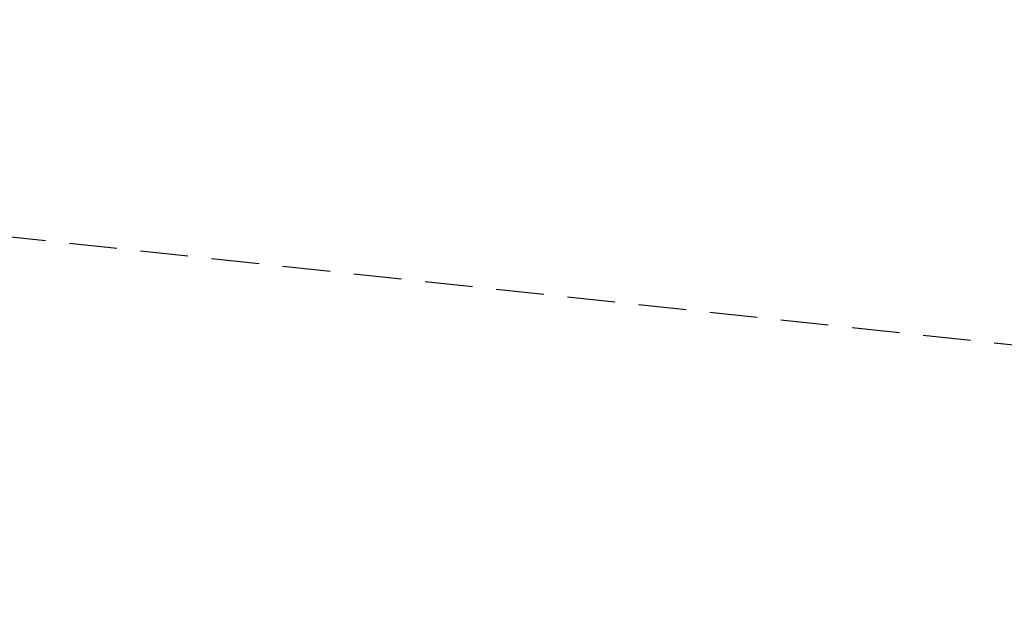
# Model space of a CAD drawing. Extents: x 573479 to 574989, y 161926 to 163436.
# Tile 39 of 256: x 573841.85 to 573847.01, y 162406.62 to 162409.75. Entities that reach past the tile are written whole.
import ezdxf

# ---------------------------------------------------------------- set-up
doc = ezdxf.new("R2010")
doc.units = 0
doc.linetypes.add('HIDDEN', pattern=[0.375, 0.25, -0.125])
doc.layers.add('12', color=7, linetype='CONTINUOUS')
doc.layers.add('50', color=7, linetype='CONTINUOUS')

msp = doc.modelspace()

# ---------------------------------------------------------------- linework, layer by layer
at = {"layer": '12', "color": 30, "linetype": 'CONTINUOUS', "extrusion": (-0.000115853, -7.8873e-05, 1)}
msp.add_lwpolyline([(573842.025556, 162414.330992), (573844.056556, 162413.073992), (573845.997556, 162411.660992), (573847.774556, 162410.478992), (573849.761556, 162408.657992), (573851.409556, 162407.126992), (573852.987556, 162405.581992), (573854.713556, 162404.085992), (573856.402556, 162402.706992), (573858.085556, 162401.258992), (573859.957556, 162399.670992), (573861.793556, 162398.011992), (573863.664556, 162396.273992), (573865.649556, 162394.482992), (573867.655556, 162392.673992), (573869.627556, 162390.921992), (573871.593556, 162389.110992), (573873.645556, 162387.353992), (573875.578556, 162385.599992), (573877.378556, 162384.028992), (573878.812556, 162382.393992), (573880.204556, 162380.305992), (573881.556556, 162378.545992), (573882.376556, 162377.434992), (573884.246556, 162376.207992), (573886.344556, 162375.335992), (573888.407556, 162374.541992), (573890.861556, 162374.062992), (573893.492556, 162373.644992), (573895.529556, 162373.119992), (573897.439556, 162372.366992), (573899.329556, 162371.301992), (573900.914556, 162369.976992), (573902.607556, 162368.518992), (573904.232556, 162367.046992), (573906.304556, 162365.611992), (573908.415556, 162364.540992), (573910.799556, 162363.585992), (573912.887556, 162362.382992), (573914.985556, 162361.029992), (573916.998556, 162359.581992), (573919.222556, 162358.146992), (573921.350556, 162356.785992), (573923.529556, 162355.417992), (573925.572556, 162353.970992), (573927.721556, 162352.440992), (573929.645556, 162350.987992), (573931.586556, 162349.744992), (573933.581556, 162348.585992), (573935.669556, 162347.563992), (573937.696556, 162346.536992), (573939.609556, 162345.422992), (573941.594556, 162344.263992), (573943.842556, 162343.240992), (573946.324556, 162342.472992), (573948.521556, 162341.957992), (573950.490556, 162341.387992), (573952.578556, 162340.665992), (573954.446556, 162339.799992), (573956.506556, 162338.885992), (573958.840556, 162337.607992), (573960.522556, 162336.499992), (573962.183556, 162334.918992), (573962.454556, 162334.414992), (573964.094556, 162332.692992), (573965.884556, 162331.140992), (573968.159556, 162329.678992), (573969.879556, 162328.592992), (573972.146556, 162327.260992), (573974.321556, 162325.791992), (573975.114556, 162325.279992)], dxfattribs=at)
at = {"layer": '50', "color": 3, "linetype": 'HIDDEN'}
msp.add_line((573832.418, 162409.623, 698.172), (573849.102, 162407.822, 695.952), dxfattribs=at)

doc.saveas('drawing.dxf')
